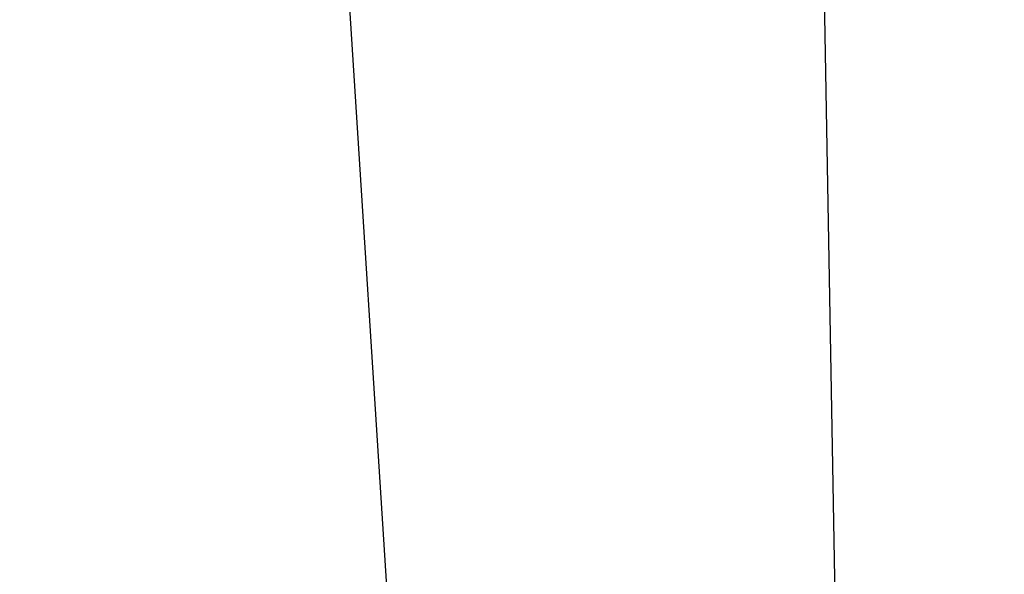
# Model space of a CAD drawing. Extents: x -0.171 to 0.171, y -0.184 to -0.002.
# Tile 217 of 256: x -0.0921241 to -0.0919798, y -0.041758 to -0.0416767. Entities that reach past the tile are written whole.
import ezdxf

# ---------------------------------------------------------------- set-up
doc = ezdxf.new("R2010")
doc.units = 0
doc.layers.add('mesh', color=7, linetype='CONTINUOUS')

msp = doc.modelspace()

# ---------------------------------------------------------------- meshes
at = {"layer": 'mesh'}
mesh = msp.add_polyface(dxfattribs=at)
corners = [(-0.09307234, -0.04064018, 0.04722844), (-0.09299496, -0.03717318, 0.0471986), (-0.09292841, -0.0370905, 0.04739193), (-0.09430724, -0.0370905, 0.04278714), (-0.09438831, -0.04064018, 0.04271551), (-0.09459069, -0.03717318, 0.03951689), (-0.0940247, -0.0374233, 0.01469478), (-0.0942363, -0.03750305, 0.01451567), (-0.09453878, -0.03757414, 0.014356), (-0.09385749, -0.03753342, 0.0145781), (-0.09448524, -0.03764412, 0.01424786), (-0.09395086, -0.03794585, 0.01430912), (-0.09384334, -0.03784347, 0.01439864), (-0.09406258, -0.03774656, 0.01430156), (-0.09413673, -0.03762561, 0.0143602), (-0.09376078, -0.03765529, 0.01453662), (-0.09369271, -0.03779668, 0.01453218), (-0.09438959, -0.03788112, 0.01410801), (-0.09476736, -0.03805675, 0.01398377), (-0.09444079, -0.03802727, 0.01406925), (-0.09443294, -0.03775041, 0.01416067), (-0.09478919, -0.03785354, 0.01402875), (-0.09414284, -0.03798004, 0.01420827), (-0.09321456, -0.03761798, 0.01529307), (-0.09342785, -0.03772707, 0.01484574), (-0.09336612, -0.03773068, 0.01495349), (-0.09325556, -0.03757107, 0.01518075), (-0.09347324, -0.03761636, 0.01482582), (-0.09331132, -0.0374569, 0.01515186), (-0.0935712, -0.03747885, 0.01482834), (-0.09339672, -0.03735301, 0.01513957), (-0.09313035, -0.03750551, 0.01563295), (-0.09315912, -0.03757149, 0.01543329), (-0.09315493, -0.03740342, 0.01553497), (-0.09481015, -0.0377331, 0.01410707), (-0.09356634, -0.03782567, 0.0146685), (-0.09298889, -0.04317534, 0.01586278), (-0.09309033, -0.03741376, 0.01591063), (-0.0931188, -0.04317279, 0.01518937), (-0.09302598, -0.04317395, 0.01552865), (-0.09348107, -0.04317155, 0.01457898), (-0.09309366, -0.03717318, 0.01699764), (-0.09298889, -0.04317534, 0.03951689), (-0.09309366, -0.03717318, 0.03951689), (-0.09309272, -0.03722723, 0.01647773), (-0.0929165, -0.04317534, 0.04112876), (-0.09302085, -0.03717318, 0.04113814), (-0.09226327, -0.04317534, 0.04414644), (-0.0923638, -0.03717318, 0.04417342), (-0.09197982, -0.04317534, 0.04545586), (-0.0920866, -0.0370905, 0.04549322)]
mesh.append_faces([[corners[k] for k in face] for face in [(0, 1, 2, 2), (0, 3, 1, 1), (4, 5, 3, 3), (6, 7, 8, 8), (8, 9, 6, 6), (8, 10, 9, 9), (11, 12, 13, 13), (13, 9, 14, 14), (13, 15, 9, 9), (12, 15, 13, 13), (12, 16, 15, 15), (17, 18, 19, 19), (20, 21, 17, 17), (11, 19, 22, 22), (13, 19, 11, 11), (13, 17, 19, 19), (14, 17, 13, 13), (14, 20, 17, 17), (10, 20, 14, 14), (23, 24, 25, 25), (26, 24, 23, 23), (26, 27, 24, 24), (28, 27, 26, 26), (28, 29, 27, 27), (30, 29, 28, 28), (31, 23, 32, 32), (31, 26, 23, 23), (33, 26, 31, 31), (33, 28, 26, 26), (10, 34, 20, 20), (14, 9, 10, 10), (24, 35, 25, 25), (24, 16, 35, 35), (27, 16, 24, 24), (27, 15, 16, 16), (27, 9, 15, 15), (29, 9, 27, 27), (31, 36, 37, 37), (38, 23, 25, 25), (39, 32, 23, 23), (40, 25, 35, 35), (40, 16, 12, 12), (41, 42, 43, 43), (44, 36, 41, 41), (45, 46, 43, 43), (47, 48, 46, 46), (49, 50, 48, 48)]])

doc.saveas('drawing.dxf')
